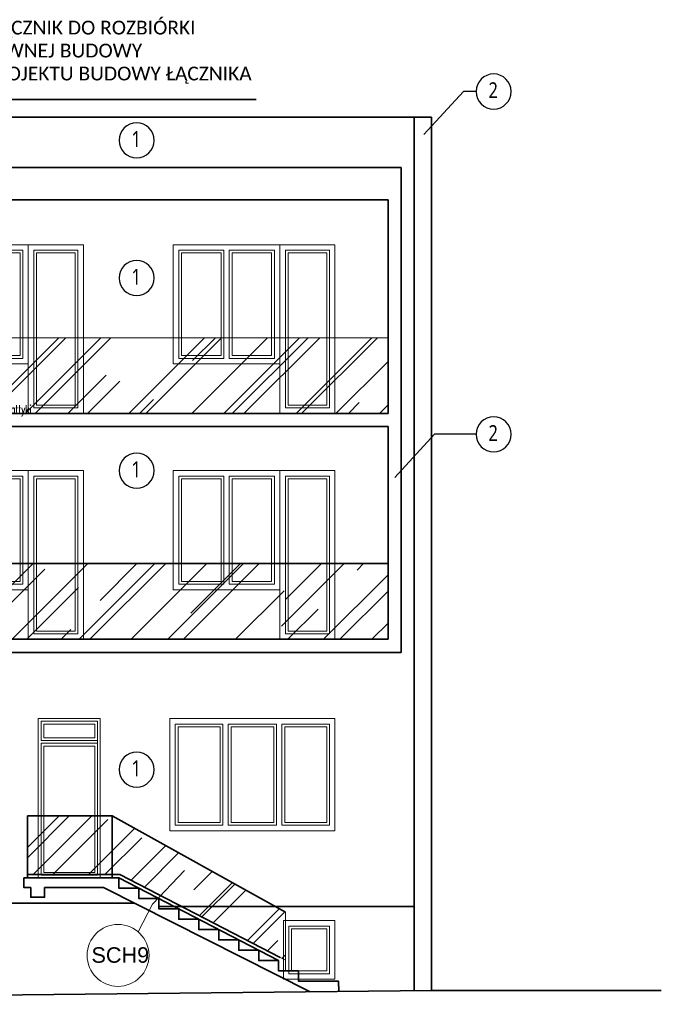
# Model space of a CAD drawing. Header units: inches. Extents: x 0 to 111471, y -105323 to 11070.
# Tile 21 of 256: x 44858 to 45790, y -55018 to -53588. Entities that reach past the tile are written whole.
import ezdxf
from ezdxf.enums import TextEntityAlignment as Align

# ---------------------------------------------------------------- set-up
doc = ezdxf.new("R2010")
doc.units = ezdxf.units.IN
doc.header["$MEASUREMENT"] = 0
for name, color, linetype, lineweight in [('888 drzwi i okna', 4, 'Continuous', 0), ('888 elementy do usunięcia', 6, 'Continuous', 35), ('888 opisy', 3, 'Continuous', 0), ('888 projektowane elementy', 6, 'Continuous', 13), ('888 sciany istniejące', 2, 'Continuous', 35)]:
    doc.layers.add(name, color=color, linetype=linetype, lineweight=lineweight)
doc.layers.add('888 opisy kolorow', color=11, linetype='Continuous')
doc.styles.get("Standard").update_dxf_attribs({"font": 'arial.ttf'})
doc.styles.add('TS 100_ILIARD OSIE', font='trebuc.ttf', dxfattribs={"width": 0.8, "height": 23})
doc.styles.add('TS 100_opisy', font='romans.shx', dxfattribs={"width": 0.7, "height": 16})

# ---------------------------------------------------------------- blocks, each defined once
blk = doc.blocks.new('G$CB99A732B')
at = {"layer": '888 drzwi i okna'}
blk.add_lwpolyline([(0, 163), (0, 0), (240, 0), (240, 163)], close=True, dxfattribs=at)
for points in [[(12, 163), (85, 163)], [(228, 163), (155, 163)], [(77, 155), (8, 155), (8, 8), (77, 8)], [(12, 155), (77, 155), (77, 8)], [(12, 151), (73, 151), (73, 12), (12, 12), (12, 151), (73, 151)], [(155, 155), (85, 155)], [(85, 155), (85, 8)], [(151, 151), (89, 151)], [(89, 151), (89, 12), (151, 12), (151, 151)], [(155, 155), (155, 8)], [(163, 8), (232, 8), (232, 155), (163, 155)], [(228, 155), (163, 155), (163, 8)], [(228, 151), (167, 151), (167, 12), (228, 12), (228, 151), (167, 151)], [(85, 8), (155, 8)]]:
    blk.add_lwpolyline(points, dxfattribs=at)
blk = doc.blocks.new('G$C920830EB')
at = {"layer": '888 drzwi i okna'}
for points in [[(0, -245), (0, 0), (-235, 0), (-235, -173), (-80, -173), (-80, -245), (0, -245)], [(-80, -173), (-80, 0)], [(-161.5, -165), (-227, -165), (-227, -8), (-161.5, -8)], [(-165.5, -161), (-223, -161), (-223, -12), (-165.5, -12), (-165.5, -161)], [(-161.5, -8), (-161.5, -165)], [(-153.5, -8), (-88, -8), (-88, -165), (-153.5, -165)], [(-153.5, -8), (-153.5, -165)], [(-149.5, -161), (-149.5, -12), (-92, -12), (-92, -161), (-149.5, -161)]]:
    blk.add_lwpolyline(points, dxfattribs=at)
for points in [[(-235, 0), (-80, 0), (-80, -173), (-235, -173)], [(-80, 0), (0, 0), (0, -245), (-80, -245)], [(-72, -8), (-8, -8), (-8, -237), (-72, -237)], [(-68, -12), (-12, -12), (-12, -233), (-68, -233)]]:
    blk.add_lwpolyline(points, close=True, dxfattribs=at)
blk = doc.blocks.new('G$C6FFF821E')
at = {"layer": '888 drzwi i okna'}
for points in [[(0, 85), (75, 85), (75, 0), (0, 0)], [(8, 77), (67, 77), (67, 8), (8, 8)], [(12, 73), (63, 73), (63, 12), (12, 12)]]:
    blk.add_lwpolyline(points, close=True, dxfattribs=at)
blk = doc.blocks.new('oznaczenie osi')
at = {"linetype": 'ByBlock'}
blk.add_circle((0, 0), 17, dxfattribs=at)
at = {"oblique": 5, "width": 0.85}
blk.add_attdef('NR', text='', height=15, dxfattribs=at).set_placement((0.01, -7.01), align=Align.CENTER)
blk = doc.blocks.new('G$C19478120')
at = {"layer": '888 opisy', "insert": (854.8, -288.6), "char_height": 12, "width": 171.37, "attachment_point": 3, "rotation": 270, "style": 'TS 100_opisy'}
blk.add_mtext('Obróbka attyki', dxfattribs=at)

msp = doc.modelspace()

# ---------------------------------------------------------------- hatches: boundary and pattern name
at = {"layer": '888 drzwi i okna', "ltscale": 0.5}
h = msp.add_hatch(dxfattribs=at)
h.set_pattern_fill('AR-RROOF', color=256, scale=80, angle=45)
h.set_pattern_definition([(45, (42414.94, -39362.66), (67.88225, 181.01934), [1200, -160, 400, -80]), (45, (42461.9, -39259.14), (-131.8047, 18.6676), [240, -26.4, 480, -60]), (45, (42395.144, -39286.29), (256.2555, 332.05734), [640, -112, 320, -80])])
h.paths.add_polyline_path([(43635.232, -54049.701), (45392.746, -54049.701), (45392.746, -54159.701), (43635.232, -54159.701)])
h = msp.add_hatch(dxfattribs=at)
h.set_pattern_fill('AR-RROOF', color=256, scale=80, angle=45)
h.paths.add_polyline_path([(43635.232, -54377.701), (44316.471, -54377.701), (44316.471, -54487.701), (43635.232, -54487.701)])
h.paths.add_polyline_path([(44638.471, -54377.701), (45392.746, -54377.701), (45392.746, -54487.701), (44638.471, -54487.701)])
h = msp.add_hatch(dxfattribs=at)
h.set_pattern_fill('AR-RROOF', color=256, scale=80, angle=45)
edge = h.paths.add_edge_path()
edge.add_line((45243.917, -54969.14), (45243.917, -54953.683))
edge.add_line((45243.917, -54953.683), (45003.134, -54829.14))
edge.add_line((45003.134, -54829.14), (44868.875, -54829.14))
edge.add_line((44868.875, -54829.14), (44868.875, -54744.14))
edge.add_line((44868.875, -54744.14), (44991.917, -54744.14))
edge.add_line((44868.875, -54744.14), (44991.917, -54744.14))
edge.add_line((44991.917, -54744.14), (45243.917, -54884.14))
edge.add_line((45243.917, -54884.14), (45243.917, -54969.14))

# ---------------------------------------------------------------- linework, layer by layer
for points in [[(43635.232, -54049.701), (45392.746, -54049.701), (45392.746, -54159.701), (43635.232, -54159.701)], [(44640.471, -54377.701), (45392.746, -54377.701), (45392.746, -54487.701), (44640.471, -54487.701)]]:
    msp.add_lwpolyline(points, close=True, dxfattribs=at)
at = {"layer": '888 drzwi i okna'}
for points in [[(44884.765, -54602.701), (44884.809, -54834.14), (44974.809, -54834.14), (44974.766, -54602.701), (44884.765, -54602.701)], [(44884.767, -54610.701), (44884.767, -54638.702)], [(44888.772, -54638.702), (44888.808, -54830.14), (44970.808, -54830.14), (44970.767, -54606.701), (44888.766, -54606.701), (44888.771, -54634.702)], [(44888.767, -54610.701), (44888.767, -54634.702), (44970.772, -54634.686)], [(44892.767, -54610.701), (44892.767, -54630.701), (44966.772, -54630.687), (44966.768, -54610.701), (44892.767, -54610.701), (44892.767, -54630.701)], [(44888.772, -54638.702), (44970.773, -54638.686)], [(44892.773, -54642.701), (44892.808, -54826.14), (44966.808, -54826.14), (44966.774, -54642.687)], [(44892.773, -54642.701), (44966.774, -54642.687)]]:
    msp.add_lwpolyline(points, dxfattribs=at)
at = {"layer": '888 drzwi i okna', "ltscale": 0.5}
for points in [[(45001.917, -54834.14), (44991.917, -54834.14), (44991.917, -54744.14), (44868.875, -54744.14)], [(44868.875, -54744.14), (44991.917, -54744.14), (45243.917, -54884.14), (45243.917, -54969.14), (45243.917, -54953.683), (45003.134, -54829.14), (44868.875, -54829.14), (44868.875, -54744.14), (44991.917, -54744.14)]]:
    msp.add_lwpolyline(points, dxfattribs=at)
at = {"layer": '888 elementy do usunięcia'}
msp.add_lwpolyline([(44540.335, -54386.086), (44725.402, -53703.64), (45201.145, -53703.64)], dxfattribs=at)
at = {"layer": '888 opisy kolorow'}
for points in [[(45520.584, -53692.231), (45502.416, -53692.231), (45444.594, -53754.764)], [(45520.584, -54190.003), (45460.242, -54190.003), (45402.42, -54252.537)]]:
    msp.add_lwpolyline(points, dxfattribs=at)
at = {"layer": '888 projektowane elementy', "linetype": 'ByBlock'}
msp.add_lwpolyline([(45029.775, -54912.394), (45050.609, -54872.114), (45096.941, -54823.296)], dxfattribs=at)
msp.add_circle((45000.612, -54946.665), 45, dxfattribs=at)
at = {"layer": '888 sciany istniejące'}
for p, q in [((45455.794, -53729.701), (45455.794, -54997.701)), ((45411.746, -53802.701), (45411.746, -54506.701))]:
    msp.add_line(p, q, dxfattribs=at)
for points in [[(45455.794, -54997.701), (45455.794, -53729.701), (43581.28, -53729.701)], [(43581.28, -53729.701), (43581.28, -55017.701), (45455.794, -54997.701)], [(45455.794, -53729.701), (45430.746, -53729.701), (45430.746, -54997.701)], [(44316.471, -54506.701), (43616.232, -54506.701), (43616.232, -53802.701), (45411.746, -53802.701)], [(45392.746, -53849.701), (43635.232, -53849.701)], [(45392.746, -53849.701), (45392.746, -54159.701)], [(45392.746, -54159.701), (43635.232, -54159.701)], [(45392.746, -54178.701), (43635.232, -54178.701)], [(45392.746, -54178.701), (45392.746, -54487.701)], [(44638.471, -54377.701), (45392.746, -54377.701)], [(45392.746, -54487.701), (44640.471, -54487.701)], [(45411.746, -54506.701), (44640.471, -54506.701)], [(44863.875, -54834.14), (44868.875, -54834.14), (44868.875, -54744.14)], [(44863.875, -54834.14), (44868.875, -54834.14), (44868.875, -54744.14)], [(45001.917, -54834.14), (44991.917, -54834.14), (44991.917, -54744.14), (44868.875, -54744.14)], [(44868.875, -54744.14), (44991.917, -54744.14), (45243.917, -54884.14)], [(45236.215, -54949.699), (45003.134, -54829.14), (44868.875, -54829.14)], [(45321.077, -54999.138), (45320.917, -54984.14), (45262.917, -54984.14), (45262.917, -54969.14), (45233.917, -54969.14), (45233.917, -54954.14), (45204.917, -54954.14), (45204.917, -54939.14), (45175.917, -54939.14), (45175.917, -54924.14), (45146.917, -54924.14), (45146.917, -54909.14), (45117.917, -54909.14), (45117.917, -54894.14), (45088.917, -54894.14), (45088.917, -54879.14), (45059.917, -54879.14), (45059.917, -54864.14), (45030.917, -54864.14), (45030.917, -54849.14), (45001.917, -54849.14), (45001.917, -54834.14), (44863.875, -54834.14), (44863.875, -54848.14), (44873.875, -54848.14), (44873.875, -54862.14), (44893.875, -54862.14), (44893.875, -54848.14), (44979.404, -54848.14), (45279.889, -54999.578)], [(45233.917, -54954.14), (45001.917, -54834.14)], [(43606.232, -54870.701), (45024.17, -54870.701)], [(45430.746, -54997.701), (45430.746, -54875.701), (45059.917, -54875.701)], [(45455.794, -54997.701), (45789.709, -54997.701)]]:
    msp.add_lwpolyline(points, dxfattribs=at)

# ---------------------------------------------------------------- block references
at = {"layer": '888 drzwi i okna'}
for name, p in [('G$C920830EB', (44950.232, -53914.701)), ('G$C920830EB', (45315.746, -53914.701)), ('G$C920830EB', (44950.232, -54242.701)), ('G$C920830EB', (45315.746, -54242.701)), ('G$CB99A732B', (45075.746, -54765.701)), ('G$C6FFF821E', (45240.746, -54981.207))]:
    msp.add_blockref(name, p, dxfattribs=at)
at = {"layer": '888 opisy kolorow'}
ref = msp.add_blockref('oznaczenie osi', (45546.084, -53692.231), dxfattribs=dict(at, xscale=-1.5, yscale=1.5, zscale=1.5, rotation=89.99999999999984))
ref.add_attrib('NR', '2', dxfattribs={"layer": '0', "height": 23, "style": 'TS 100_ILIARD OSIE', "width": 0.8}).set_placement((45545.488, -53708.766), align=Align.BOTTOM_CENTER)
ref = msp.add_blockref('oznaczenie osi', (45027.517, -53763.112), dxfattribs=dict(at, xscale=-1.5, yscale=1.5, zscale=1.5, rotation=89.99999999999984))
ref.add_attrib('NR', '1', dxfattribs={"layer": '0', "height": 23, "style": 'TS 100_ILIARD OSIE', "width": 0.8}).set_placement((45026.921, -53779.647), align=Align.BOTTOM_CENTER)
ref = msp.add_blockref('oznaczenie osi', (45027.517, -53963.13), dxfattribs=dict(at, xscale=-1.5, yscale=1.5, zscale=1.5, rotation=89.99999999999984))
ref.add_attrib('NR', '1', dxfattribs={"layer": '0', "height": 23, "style": 'TS 100_ILIARD OSIE', "width": 0.8}).set_placement((45026.921, -53979.665), align=Align.BOTTOM_CENTER)
ref = msp.add_blockref('oznaczenie osi', (45546.084, -54190.003), dxfattribs=dict(at, xscale=-1.5, yscale=1.5, zscale=1.5, rotation=89.99999999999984))
ref.add_attrib('NR', '2', dxfattribs={"layer": '0', "height": 23, "style": 'TS 100_ILIARD OSIE', "width": 0.8}).set_placement((45545.488, -54206.539), align=Align.BOTTOM_CENTER)
ref = msp.add_blockref('oznaczenie osi', (45027.517, -54242.701), dxfattribs=dict(at, xscale=-1.5, yscale=1.5, zscale=1.5, rotation=89.99999999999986))
ref.add_attrib('NR', '1', dxfattribs={"layer": '0', "height": 23, "style": 'TS 100_ILIARD OSIE', "width": 0.8}).set_placement((45026.921, -54259.236), align=Align.BOTTOM_CENTER)
ref = msp.add_blockref('oznaczenie osi', (45027.517, -54676.831), dxfattribs=dict(at, xscale=-1.5, yscale=1.5, zscale=1.5, rotation=89.99999999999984))
ref.add_attrib('NR', '1', dxfattribs={"layer": '0', "height": 23, "style": 'TS 100_ILIARD OSIE', "width": 0.8}).set_placement((45026.921, -54693.367), align=Align.BOTTOM_CENTER)
at = {"layer": '888 projektowane elementy', "ltscale": 0.01, "rotation": 90}
msp.add_blockref('G$C19478120', (44586.333, -55002.477), dxfattribs=at)

# ---------------------------------------------------------------- texts
at = {"layer": '888 elementy do usunięcia', "insert": (44743.58, -53681.06), "char_height": 20, "width": 34113.51545, "attachment_point": 7}
msp.add_mtext('{\\fCalibri|b0|i0|c238|p34;CAŁY ŁĄCZNIK DO ROZBIÓRKI \\PI PONOWNEJ BUDOWY \\PWG. PROJEKTU BUDOWY ŁĄCZNIKA}', dxfattribs=at)
at = {"layer": '888 projektowane elementy', "linetype": 'ByBlock', "insert": (44961.995, -54934.856), "char_height": 22.5, "width": 121.16706, "attachment_point": 1}
msp.add_mtext('SCH9', dxfattribs=at)

doc.saveas('drawing.dxf')
